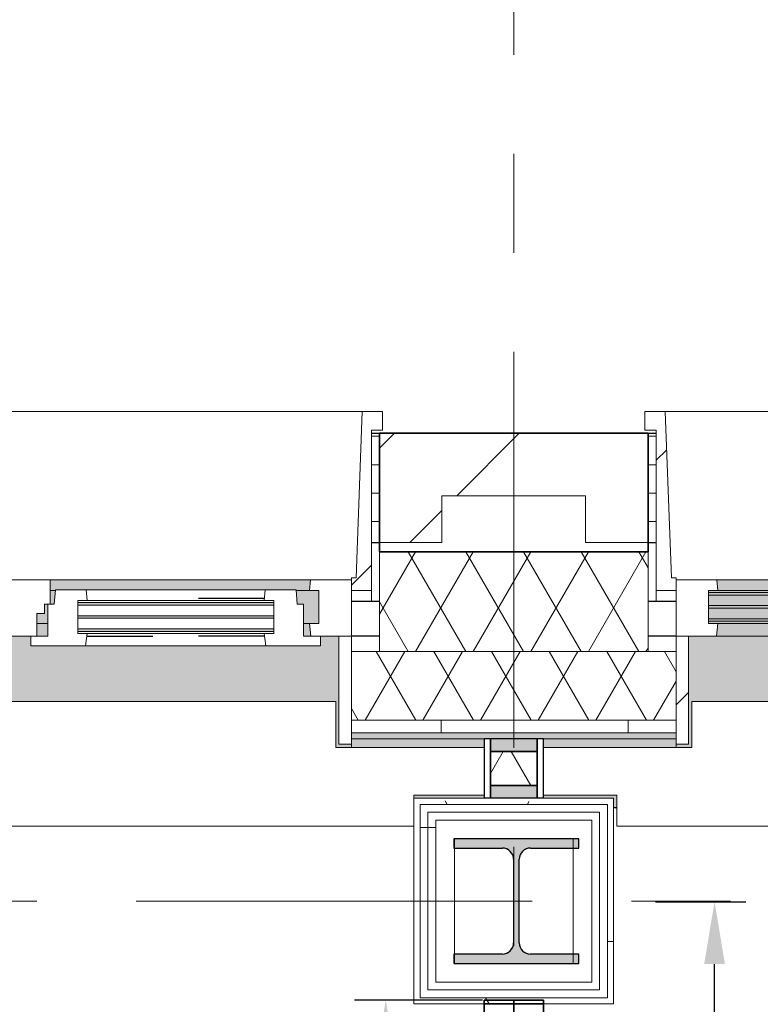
# Model space of a CAD drawing. Extents: x 2744 to 57639, y 3641 to 38820.
# Tile 30 of 179: x 9225 to 10412, y 35663 to 37241. Entities that reach past the tile are written whole.
import ezdxf
from ezdxf.enums import TextEntityAlignment as Align

# ---------------------------------------------------------------- set-up
doc = ezdxf.new("R2010")
doc.units = 0
doc.header["$LTSCALE"] = 50
doc.header["$PDSIZE"] = -5
doc.linetypes.add('gestippeld', pattern=[6.35, 3.175, -3.175])
doc.linetypes.add('stramien', pattern=[22.225, 12.7, -3.175, 3.175, -3.175])
doc.layers.get('0').update_dxf_attribs({"linetype": 'CONTINUOUS'})
doc.layers.get('DEFPOINTS').update_dxf_attribs({"linetype": 'CONTINUOUS'})
for name, color, linetype, lineweight in [('A-GLAZ', 8, 'CONTINUOUS', 25), ('A-GLAZ-CWMG', 8, 'CONTINUOUS', 18), ('A-GLAZ-GLAS', 8, 'CONTINUOUS', 25), ('A-WALL', 8, 'CONTINUOUS', 25), ('A-WALL-MBNI', 8, 'CONTINUOUS', 25), ('A-WALL-PATT', 8, 'CONTINUOUS', 50), ('I-WALL', 8, 'CONTINUOUS', 25), ('S-COLS', 8, 'CONTINUOUS', 18), ('S-GRID', 8, 'CONTINUOUS', 18)]:
    doc.layers.add(name, color=color, linetype=linetype, lineweight=lineweight)
for name, color, linetype in [('AS-I38-M_F----5_Muuraansluitingen', 7, 'CONTINUOUS'), ('AS-L38--', 7, 'CONTINUOUS'), ('AS-L38--_F----5', 7, 'CONTINUOUS'), ('AS-L38--_F---4-', 7, 'CONTINUOUS'), ('AS-L38--_F-23--', 3, 'CONTINUOUS'), ('AS-L38--_F1-----', 2, 'CONTINUOUS'), ('AS-L38--_F123--', 7, 'CONTINUOUS'), ('AS-M38--_F123--_Wandlengte', 1, 'CONTINUOUS')]:
    doc.layers.add(name, color=color, linetype=linetype)
doc.styles.get("Standard").update_dxf_attribs({"font": 'isocp.shx'})
doc.dimstyles.new('CWall_F2_Wandlengte', dxfattribs={"dimscale": 50, "dimtxt": 2.5, "dimasz": 2, "dimexe": 1, "dimexo": 1, "dimgap": 0.5, "dimtad": 1, "dimdec": 0, "dimdsep": 46, "dimtxsty": 'Standard', "dimcen": 2.5, "dimclrt": 2, "dimadec": 0, "dimazin": 0, "dimtfac": 1, "dimtdec": 0, "dimtix": 1, "dimtmove": 2, "dimatfit": 0, "dimfxl": 0, "dimtolj": 1, "dimtzin": 0, "dimarcsym": 0})
pattern_1 = [(0, (4516.597, 45345.66), (0, 45.688), []), (90, (4516.6, 45345.66), (-105, 45.688), [45.688, -45.688])]
pattern_2 = [(0, (0, 0), (406.4, 101.6), [33.528, -271.272, 33.528, -271.272, -1625.6]), (0, (0, 0), (406.4, 101.6), [-609.6, 33.528, -576.072, 33.528, -271.272, -711.2]), (0, (0, 0), (406.4, 101.6), [-1524, 33.528, -169.672, 33.528, -474.472]), (120, (152.4, 50.8), (-291.18818, 301.15272), [33.528, -271.272, 33.528, -271.272, -1625.6]), (120, (152.4, 50.8), (-291.18818, 301.15272), [-609.6, 33.528, -576.072, 33.528, -271.272, -711.2]), (120, (152.4, 50.8), (-291.18818, 301.15272), [-1524, 33.528, -169.672, 33.528, -474.472]), (240, (203.2, 254), (-115.21182, -402.75272), [33.528, -271.272, 33.528, -271.272, -1625.6]), (240, (203.2, 254), (-115.21182, -402.75272), [-609.6, 33.528, -576.072, 33.528, -271.272, -711.2]), (240, (203.2, 254), (-115.21182, -402.75272), [-1524, 33.528, -169.672, 33.528, -474.472])]
pattern_3 = [(0, (9856.6, 35595.7), (0, 500), []), (0, (9856.6, 35545.7), (0, 500), []), (0, (9856.6, 35495.7), (0, 500), []), (0, (9856.6, 35445.7), (0, 500), [])]
pattern_4 = [(45, (-10933.27, -36403.2), (-212.132, 212.132), [])]

# ---------------------------------------------------------------- blocks, each defined once
blk = doc.blocks.new('10844_ABT model nieuw_export 08-11-2012_rvt-1-Plotview 4e Verdieping - schaal 1 op 100')
at = {"layer": 'S-COLS', "lineweight": 5}
blk.add_hatch(color=256, dxfattribs=at).paths.add_polyline_path([(10120.8, 35728.2), (10120.8, 35743.2), (10043.3, 35743.2), (10030.5, 35748.5), (10025.3, 35761.2), (10025.3, 35895.2), (10030.5, 35907.9), (10043.3, 35913.2), (10120.8, 35913.2), (10120.8, 35928.2), (9920.8, 35928.2), (9920.8, 35913.2), (9998.3, 35913.2), (10011, 35907.9), (10016.3, 35895.2), (10016.3, 35761.2), (10011, 35748.5), (9998.3, 35743.2), (9920.8, 35743.2), (9920.8, 35728.2)], flags=0)
at = {"layer": 'S-COLS', "color": 0, "lineweight": 25}
for p, q in [((10120.8, 35928.2), (9920.8, 35928.2)), ((9920.8, 35928.2), (9920.8, 35913.2)), ((10120.8, 35913.2), (10120.8, 35928.2)), ((9920.8, 35913.2), (9998.3, 35913.2)), ((10043.3, 35913.2), (10120.8, 35913.2)), ((10016.3, 35895.2), (10016.3, 35761.2)), ((10025.3, 35761.2), (10025.3, 35895.2)), ((9998.3, 35743.2), (9920.8, 35743.2)), ((9920.8, 35743.2), (9920.8, 35728.2)), ((10120.8, 35743.2), (10043.3, 35743.2)), ((10120.8, 35728.2), (10120.8, 35743.2)), ((9920.8, 35728.2), (10120.8, 35728.2))]:
    blk.add_line(p, q, dxfattribs=at)
for centre, start, end in [((9998.3, 35895.2), 0, 90), ((10043.3, 35895.2), 90, 180), ((9998.3, 35761.2), 270, 0), ((10043.3, 35761.2), 180, 270)]:
    blk.add_arc(centre, 18, start, end, dxfattribs=at)
blk = doc.blocks.new('22_KA_systeempanel_dicht - staal-10156649-Plotview 4e Verdieping - schaal 1 op 100')
at = {"layer": 'A-GLAZ', "lineweight": 18}
h = blk.add_hatch(color=256, dxfattribs=at)
h.paths.add_polyline_path([(-47.3, 37.5), (-47.3, -37.5), (-27.3, -37.5), (-27.3, 37.5)], flags=0)
h.paths.add_polyline_path([(27.3, 37.5), (27.3, -37.5), (47.3, -37.5), (47.3, 37.5)], flags=0)
h = blk.add_hatch(dxfattribs=at)
h.set_pattern_fill('FP_271', color=256, style=0, pattern_type=2)
h.set_pattern_definition([(330, (-36040.87, 10016.6), (60, 103.92305), []), (30, (-36040.87, 10016.6), (-60, 103.92305), [])])
h.paths.add_polyline_path([(-27.3, -37.5), (27.3, -37.5), (27.3, 37.5), (-27.3, 37.5)], flags=0)
at = {"layer": 'A-GLAZ'}
for p, q in [((47.3, 47.5), (-47.3, 47.5)), ((-47.3, 47.5), (-47.3, 37.5)), ((47.3, 37.5), (47.3, 47.5)), ((-47.3, 37.5), (47.3, 37.5)), ((-27.3, 37.5), (-47.3, 37.5)), ((-47.3, 37.5), (-47.3, -37.5)), ((27.3, 37.5), (-27.3, 37.5)), ((-27.3, 37.5), (-27.3, -37.5)), ((-27.3, -37.5), (-27.3, 37.5)), ((27.3, -37.5), (27.3, 37.5)), ((47.3, 37.5), (27.3, 37.5)), ((27.3, 37.5), (27.3, -37.5)), ((47.3, -37.5), (47.3, 37.5)), ((47.3, -37.5), (-47.3, -37.5)), ((-47.3, -37.5), (-47.3, -47.5)), ((-47.3, -37.5), (-27.3, -37.5)), ((-27.3, -37.5), (27.3, -37.5)), ((27.3, -37.5), (47.3, -37.5)), ((47.3, -47.5), (47.3, -37.5)), ((-47.3, -47.5), (47.3, -47.5))]:
    blk.add_line(p, q, dxfattribs=at)
blk = doc.blocks.new('31_KA_Houten kozijn metselwerkgevel met draaiend deel verdieping - 31_KA_Houten kozijn metselwerkgevel met draaiend deel verdieping-V111-Plotview 4e Verdieping - schaal 1 op 100')
at = {"layer": 'A-GLAZ', "lineweight": 18}
h = blk.add_hatch(dxfattribs=at)
h.set_pattern_fill('FP_361', color=256, style=0, pattern_type=2)
h.set_pattern_definition(pattern_4)
h.paths.add_polyline_path([(-688.5, -76.9), (-656.5, -76.9), (-656.5, -56.9), (-664.2, -56.9), (-673.9, 210.1), (-706.5, 210.1), (-706.5, 180.1), (-688.5, 180.1), (-688.5, -53)], flags=0)
at = {"layer": 'A-GLAZ'}
h = blk.add_hatch(color=256, dxfattribs=at)
h.paths.add_polyline_path([(-589.5, -77), (92, -77), (93.6, -60), (-591.1, -60)], flags=0)
h.paths.add_polyline_path([(182.1, -77), (182.2, -76), (589.5, -77), (591.1, -60), (174, -60), (174, -77), (180.5, -77)], flags=0)
h = blk.add_hatch(color=256, dxfattribs=at)
h.paths.add_polyline_path([(170, -129.8), (170, -99), (165, -99), (165, -114), (152.5, -114), (152.5, -129.8), (165, -129.8)], flags=0)
h.paths.add_polyline_path([(-604.5, -129.8), (107, -129.8), (107, -126.3), (-604.5, -126.3)], flags=0)
h.paths.add_polyline_path([(591.8, -129.8), (604.5, -129.8), (604.5, -77), (567.9, -77), (569.5, -99), (580, -99), (580, -129.8), (591.1, -129.8)], flags=0)
h.paths.add_polyline_path([(-591.1, -122.3), (107, -122.3), (107, -105.3), (-604.5, -105.3), (-604.5, -122.3), (-591.8, -122.3)], flags=0)
h.paths.add_polyline_path([(-586.3, -101.3), (107, -101.3), (107, -84.3), (-604.5, -84.3), (-604.5, -101.3), (-591.1, -101.3)], flags=0)
h.paths.add_polyline_path([(174, -99), (180.5, -99), (182.1, -77), (174, -77), (174, -84.3)], flags=0)
h.paths.add_polyline_path([(-584, -80.3), (107, -80.3), (107, -77), (-604.5, -77), (-604.5, -80.3), (-589.5, -80.3)], flags=0)
h = blk.add_hatch(color=256, dxfattribs=at)
h.paths.add_polyline_path([(-414, -150), (94.3, -150), (92, -129.8), (-589.5, -129.8), (-591.8, -150), (-589.5, -150)], flags=0)
h.paths.add_polyline_path([(152.5, -150), (170, -150), (170, -129.8), (152.5, -129.8), (152.5, -145.8)], flags=0)
h.paths.add_polyline_path([(591.8, -150), (589.5, -129.8), (580, -129.8), (580, -150), (589.5, -150)], flags=0)
blk.add_hatch(color=256, dxfattribs=at).paths.add_polyline_path([(636.5, -328.5), (656.5, -328.5), (656.5, -323.5), (636.5, -323.5), (636.5, -150), (607, -150), (607, -166), (143, -166), (143, -150), (-636.5, -150), (-636.5, -323.5), (-656.5, -323.5), (-656.5, -328.5), (-631.5, -328.5), (-631.5, -255), (631.5, -255), (631.5, -328.5)], flags=0)
at = {"layer": 'A-GLAZ', "lineweight": 18}
h = blk.add_hatch(dxfattribs=at)
h.set_pattern_fill('FP_361', color=256, style=0, pattern_type=2)
h.set_pattern_definition(pattern_4)
h.paths.add_polyline_path([(-656.5, -323.5), (-636.5, -323.5), (-636.5, -150), (-656.5, -150)], flags=0)
h.paths.add_polyline_path([(636.5, -323.5), (656.5, -323.5), (656.5, -150), (636.5, -150), (636.5, -272.9)], flags=0)
for p, q in [((-706.5, 210.1), (-673.9, 210.1)), ((-706.5, 180.1), (-706.5, 210.1)), ((-673.9, 210.1), (-664.2, -56.9)), ((-673.9, 210.1), (673.9, 210.1)), ((-688.5, 180.1), (-706.5, 180.1)), ((-688.5, -76.9), (-688.5, 180.1)), ((-664.2, -56.9), (-656.5, -56.9)), ((-656.5, -56.9), (-656.5, -76.9)), ((-656.5, -150), (-656.5, -60)), ((-656.5, -60), (-591.1, -60)), ((-591.1, -60), (93.6, -60)), ((-591.1, -60), (-589.5, -77)), ((-656.5, -76.9), (-688.5, -76.9)), ((-688.5, -76.9), (-688.5, -94.9)), ((-604.5, -77), (-604.5, -80.3)), ((-589.5, -77), (-604.5, -77)), ((92, -77), (-589.5, -77)), ((-604.5, -84.3), (-604.5, -101.3)), ((-604.5, -105.3), (-604.5, -122.3)), ((-604.5, -126.3), (-604.5, -129.8)), ((-604.5, -129.8), (-589.5, -129.8)), ((-589.5, -129.8), (-591.8, -150)), ((-589.5, -129.8), (92, -129.8)), ((-656.5, -150), (-636.5, -150)), ((-656.5, -323.5), (-656.5, -150)), ((-591.8, -150), (-656.5, -150)), ((-636.5, -150), (-636.5, -323.5)), ((94.3, -150), (-591.8, -150)), ((-636.5, -323.5), (-656.5, -323.5)), ((-656.5, -328.5), (-656.5, -323.5))]:
    blk.add_line(p, q, dxfattribs=at)
blk = doc.blocks.new('31_KA_Houten kozijn metselwerkgevel triple glas - Type-9950180-Plotview 4e Verdieping - schaal 1 op 100')
at = {"layer": 'A-GLAZ'}
for points in [[(690.5, 42), (711.5, 42), (711.5, 46), (0, 46), (0, 42), (374.5, 42)], [(690.5, 21), (711.5, 21), (711.5, 25), (0, 25), (0, 21), (374.5, 21)], [(0, 0), (711.5, 0), (711.5, 4), (0, 4)]]:
    blk.add_hatch(color=256, dxfattribs=at).paths.add_polyline_path(points, flags=0)
at = {"layer": 'A-GLAZ', "lineweight": 18}
for p, q in [((0, 46), (711.5, 46)), ((0, 42), (0, 46)), ((711.5, 42), (0, 42)), ((711.5, 46), (711.5, 42)), ((0, 25), (711.5, 25)), ((0, 21), (0, 25)), ((711.5, 21), (0, 21)), ((711.5, 25), (711.5, 21)), ((0, 4), (711.5, 4)), ((0, 0), (0, 4)), ((711.5, 0), (0, 0)), ((711.5, 4), (711.5, 0))]:
    blk.add_line(p, q, dxfattribs=at)
blk = doc.blocks.new('31_KA_Houten kozijn metselwerkgevel met draaiend deel verdieping - 31_KA_Houten kozijn metselwerkgevel met draaiend deel verdieping-V112-Plotview 4e Verdieping - schaal 1 op 100')
at = {"layer": 'A-GLAZ', "lineweight": 18}
h = blk.add_hatch(dxfattribs=at)
h.set_pattern_fill('FP_362', color=256, style=0, pattern_type=2)
h.set_pattern_definition([(45, (-9099.93, -36403.2), (-212.132, 212.132), [])])
h.paths.add_polyline_path([(656.5, -76.9), (688.5, -76.9), (688.5, 180.1), (706.5, 180.1), (706.5, 210.1), (673.9, 210.1), (664.2, -56.9), (656.5, -56.9)], flags=0)
at = {"layer": 'A-GLAZ'}
h = blk.add_hatch(color=256, dxfattribs=at)
h.paths.add_polyline_path([(-476.5, -77), (92, -77), (93.6, -60), (-591.1, -60), (-589.5, -77)], flags=0)
h.paths.add_polyline_path([(174, -77), (589.5, -77), (591.1, -60), (174, -60)], flags=0)
h = blk.add_hatch(color=256, dxfattribs=at)
h.paths.add_polyline_path([(107, -129.8), (107, -126.3), (-604.5, -126.3), (-604.5, -129.8), (94.3, -129.8)], flags=0)
h.paths.add_polyline_path([(152.5, -129.8), (170, -129.8), (170, -99), (165, -99), (165, -114), (152.5, -114)], flags=0)
h.paths.add_polyline_path([(591.1, -129.8), (604.5, -129.8), (604.5, -77), (567.9, -77), (569.5, -99), (580, -99), (580, -129.8), (589.5, -129.8)], flags=0)
h.paths.add_polyline_path([(-476.5, -122.3), (107, -122.3), (107, -105.3), (-604.5, -105.3), (-604.5, -122.3), (-588.7, -122.3)], flags=0)
h.paths.add_polyline_path([(-160.5, -101.3), (107, -101.3), (107, -84.3), (-604.5, -84.3), (-604.5, -101.3), (-476.5, -101.3)], flags=0)
h.paths.add_polyline_path([(180.5, -99), (182.1, -77), (174, -77), (174, -99)], flags=0)
h.paths.add_polyline_path([(-591.8, -80.3), (107, -80.3), (107, -77), (-604.5, -77), (-604.5, -80.3), (-594.4, -80.3)], flags=0)
h = blk.add_hatch(color=256, dxfattribs=at)
h.paths.add_polyline_path([(152.5, -150), (170, -150), (170, -129.8), (152.5, -129.8), (152.5, -145.4)], flags=0)
h.paths.add_polyline_path([(94.3, -150), (92, -129.8), (-589.5, -129.8), (-591.8, -150), (92, -150)], flags=0)
h.paths.add_polyline_path([(591.8, -150), (589.5, -129.8), (580, -129.8), (580, -150), (589.5, -150)], flags=0)
blk.add_hatch(color=256, dxfattribs=at).paths.add_polyline_path([(-631.5, -328.5), (-631.5, -255), (631.5, -255), (631.5, -328.5), (656.5, -328.5), (656.5, -323.5), (636.5, -323.5), (636.5, -150), (607, -150), (607, -166), (143, -166), (143, -150), (-636.5, -150), (-636.5, -323.5), (-656.5, -323.5), (-656.5, -328.5), (-636.5, -328.5)], flags=0)
at = {"layer": 'A-GLAZ', "lineweight": 18}
for p, q in [((-673.9, 210.1), (673.9, 210.1)), ((673.9, 210.1), (664.2, -56.9)), ((706.5, 210.1), (673.9, 210.1)), ((706.5, 180.1), (706.5, 210.1)), ((688.5, -76.9), (688.5, 180.1)), ((688.5, 180.1), (706.5, 180.1)), ((93.6, -60), (174, -60)), ((174, -60), (174, -99)), ((174, -60), (591.1, -60)), ((589.5, -77), (591.1, -60)), ((591.1, -60), (656.5, -60)), ((664.2, -56.9), (656.5, -56.9)), ((656.5, -56.9), (656.5, -76.9)), ((656.5, -60), (656.5, -150)), ((182.1, -77), (174, -77)), ((589.5, -77), (567.9, -77)), ((604.5, -77), (589.5, -77)), ((604.5, -129.8), (604.5, -77)), ((656.5, -76.9), (688.5, -76.9)), ((688.5, -94.9), (688.5, -76.9)), ((165, -99), (165, -114)), ((170, -99), (165, -99)), ((152.5, -114), (152.5, -150)), ((165, -114), (152.5, -114)), ((152.5, -129.8), (170, -129.8)), ((580, -129.8), (589.5, -129.8)), ((589.5, -129.8), (604.5, -129.8)), ((591.8, -150), (589.5, -129.8)), ((143, -150), (94.3, -150)), ((656.5, -150), (607, -150)), ((636.5, -150), (656.5, -150)), ((636.5, -323.5), (636.5, -150)), ((656.5, -150), (656.5, -323.5)), ((656.5, -323.5), (636.5, -323.5)), ((656.5, -323.5), (656.5, -328.5))]:
    blk.add_line(p, q, dxfattribs=at)
blk = doc.blocks.new('31_KA_Houten kozijn draaiend deel metselwerkgevel - Type-V123-Plotview 4e Verdieping - schaal 1 op 100')
at = {"layer": 'A-GLAZ', "lineweight": 18}
for p, q in [((10.5, 51), (12.2, 74)), ((12.2, 74), (61.4, 74)), ((61.4, 74), (63, 57)), ((61.4, 74), (348.6, 74)), ((347, 57), (348.6, 74)), ((348.6, 74), (397.8, 74)), ((397.8, 74), (399.5, 51)), ((0, 51), (10.5, 51)), ((0, 0), (0, 51)), ((48, 57), (48, 53.5)), ((63, 57), (48, 57)), ((48, 49.5), (48, 32.5)), ((347, 57), (63, 57)), ((362, 57), (347, 57)), ((362, 53.5), (362, 57)), ((362, 32.5), (362, 49.5)), ((399.5, 51), (410, 51)), ((410, 51), (410, 0)), ((48, 28.5), (48, 11.5)), ((362, 11.5), (362, 28.5)), ((-27, 0), (0, 0)), ((-27, -16), (-27, 0)), ((48, 7.5), (48, 4.2)), ((48, 4.2), (63, 4.2)), ((63, 4.2), (60.7, -16)), ((63, 4.2), (347, 4.2)), ((347, 4.2), (362, 4.2)), ((349.3, -16), (347, 4.2)), ((362, 4.2), (362, 7.5)), ((410, 0), (437, 0)), ((437, 0), (437, -16)), ((60.7, -16), (-27, -16)), ((349.3, -16), (60.7, -16)), ((437, -16), (349.3, -16))]:
    blk.add_line(p, q, dxfattribs=at)
at = {"layer": 'A-GLAZ', "linetype": 'gestippeld'}
blk.add_line((347.3, 60), (241.8, 60), dxfattribs=at)
at = {"layer": 'A-GLAZ-GLAS'}
for p, q in [((62.5, 0), (168.2, 0)), ((347.5, 0), (241.8, 0))]:
    blk.add_line(p, q, dxfattribs=at)
blk = doc.blocks.new('31_KA_Houten kozijn metselwerkgevel triple glas - Type-9950181-Plotview 4e Verdieping - schaal 1 op 100')
at = {"layer": 'A-GLAZ'}
for points in [[(0, 42), (314, 42), (314, 46), (0, 46)], [(314, 21), (314, 25), (0, 25), (0, 21), (128.4, 21)], [(314, 0), (314, 4), (0, 4), (0, 0), (128.4, 0)]]:
    blk.add_hatch(color=256, dxfattribs=at).paths.add_polyline_path(points, flags=0)
at = {"layer": 'A-GLAZ', "lineweight": 18}
for p, q in [((0, 46), (314, 46)), ((0, 42), (0, 46)), ((314, 42), (0, 42)), ((314, 46), (314, 42)), ((0, 25), (314, 25)), ((0, 21), (0, 25)), ((314, 21), (0, 21)), ((314, 25), (314, 21)), ((0, 4), (314, 4)), ((0, 0), (0, 4)), ((314, 0), (0, 0)), ((314, 4), (314, 0))]:
    blk.add_line(p, q, dxfattribs=at)
blk = doc.blocks.new('28_KA_prefab betonnen borstwering vierde verdieping zuid - 28_KA_prefab betonnen borstwering vierde verdieping zuid-10146233-Plotview 4e Verdieping - schaal 1 op 100')
at = {"layer": 'A-WALL-PATT', "lineweight": 25}
h = blk.add_hatch(color=256, dxfattribs=at)
h.paths.add_polyline_path([(4356.6, 19178.2), (4356.6, 19493.2), (4366.6, 19493.2), (4366.6, 19498.2), (4351.6, 19498.2), (4351.6, 19328.2), (4270.1, 19328.2), (4270.1, 19588.4), (4256.6, 19588.4), (4256.6, 19178.2)], flags=0)
h.paths.add_polyline_path([(4256.6, 20901.4), (4270.1, 20901.4), (4270.1, 21421.7), (4256.6, 21421.7), (4256.6, 20961.8)], flags=0)
h.paths.add_polyline_path([(4351.6, 20991.5), (4366.6, 20991.5), (4366.6, 20996.5), (4356.6, 20996.5), (4356.6, 21326.5), (4366.6, 21326.5), (4366.6, 21331.5), (4351.6, 21331.5), (4351.6, 20996.5)], flags=0)
h.paths.add_polyline_path([(4256.6, 22734.7), (4270.1, 22734.7), (4270.1, 23255), (4256.6, 23255), (4256.6, 22824.9)], flags=0)
h.paths.add_polyline_path([(4361.6, 22824.9), (4366.6, 22824.9), (4366.6, 22829.9), (4356.6, 22829.9), (4356.6, 23159.9), (4366.6, 23160.2), (4366.6, 23164.9), (4351.6, 23164.9), (4351.6, 22824.9), (4356.6, 22824.9)], flags=0)
h.paths.add_polyline_path([(4256.6, 24568), (4270.1, 24568), (4270.1, 25088.4), (4256.6, 25088.4), (4256.6, 24658.2)], flags=0)
h.paths.add_polyline_path([(4361.6, 24658.2), (4366.6, 24658.2), (4366.6, 24663.2), (4356.6, 24663.2), (4356.6, 24993.2), (4366.6, 24993.2), (4366.6, 24998.2), (4351.6, 24998.2), (4351.6, 24658.2), (4356.6, 24658.2)], flags=0)
h.paths.add_polyline_path([(4256.6, 26401.4), (4270.1, 26401.4), (4270.1, 26921.7), (4256.6, 26921.7), (4256.6, 26457.7)], flags=0)
h.paths.add_polyline_path([(4351.6, 26491.5), (4366.6, 26491.5), (4366.6, 26496.5), (4356.6, 26496.5), (4356.6, 26826.5), (4366.6, 26826.5), (4366.6, 26831.5), (4351.6, 26831.5), (4351.6, 26496.5)], flags=0)
h.paths.add_polyline_path([(4265.1, 28234.7), (4270.1, 28234.7), (4270.1, 28755), (4256.6, 28755), (4256.6, 28234.7)], flags=0)
h.paths.add_polyline_path([(4366.6, 28324.9), (4366.6, 28329.9), (4356.6, 28329.9), (4356.6, 28659.9), (4366.6, 28659.9), (4366.6, 28664.9), (4351.6, 28664.9), (4351.6, 28324.9), (4361.6, 28324.9)], flags=0)
h.paths.add_polyline_path([(4265.1, 30068), (4270.1, 30068), (4270.1, 30588.4), (4256.6, 30588.4), (4256.6, 30068)], flags=0)
h.paths.add_polyline_path([(4366.6, 30158.2), (4366.6, 30163.2), (4356.6, 30163.2), (4356.6, 30493.2), (4366.6, 30493.2), (4366.6, 30498.2), (4351.6, 30498.2), (4351.6, 30158.2), (4361.6, 30158.2)], flags=0)
h.paths.add_polyline_path([(4270.1, 31901.4), (4270.1, 32421.7), (4256.6, 32421.7), (4256.6, 31901.4), (4265.1, 31901.4)], flags=0)
h.paths.add_polyline_path([(4351.6, 31991.5), (4366.6, 31991.5), (4366.6, 31996.5), (4356.6, 31996.5), (4356.6, 32326.5), (4366.6, 32326.5), (4366.6, 32331.5), (4351.6, 32331.5), (4351.6, 31996.5)], flags=0)
h.paths.add_polyline_path([(4256.6, 33734.7), (4270.1, 33734.7), (4270.1, 34255), (4256.6, 34255), (4256.6, 33824.9)], flags=0)
h.paths.add_polyline_path([(4366.6, 33824.9), (4366.6, 33829.9), (4356.6, 33829.9), (4356.6, 34159.9), (4366.6, 34159.9), (4366.6, 34166.9), (4351.6, 34166.9), (4351.6, 33824.9), (4361.6, 33824.9)], flags=0)
h.paths.add_polyline_path([(4270.1, 35568), (4270.1, 35828.2), (4351.6, 35828.2), (4351.6, 35658.2), (4366.6, 35658.2), (4366.6, 35663.2), (4356.6, 35663.2), (4356.6, 35993.2), (4676.6, 35993.2), (4676.6, 35978.2), (4681.6, 35978.2), (4681.6, 35998.2), (4516.6, 35998.2), (4516.6, 36074.7), (4776.8, 36074.7), (4776.8, 36088.2), (4256.6, 36088.2), (4256.6, 35568), (4265.1, 35568)], flags=0)
h.paths.add_polyline_path([(19068.1, 35978.2), (19076.6, 35978.2), (19075.8, 36088.2), (18923.1, 36088.2), (18923.1, 36074.7), (19068.1, 36074.7)], flags=0)
h.paths.add_polyline_path([(17509.9, 35978.2), (17514.9, 35978.2), (17514.9, 35998.2), (17184.9, 35998.2), (17184.9, 35978.2), (17189.9, 35978.2), (17189.9, 35993.2), (17509.9, 35993.2), (17509.9, 35983.2)], flags=0)
h.paths.add_polyline_path([(15351.6, 35978.2), (15356.6, 35978.2), (15356.6, 35993.2), (15676.6, 35993.2), (15676.6, 35978.2), (15681.6, 35978.2), (15681.6, 35998.2), (15351.6, 35998.2), (15351.6, 35983.2)], flags=0)
h.paths.add_polyline_path([(13848.3, 35978.2), (13848.3, 35998.2), (13730.8, 35998.2), (13730.8, 35993.5), (13635.8, 35993.5), (13635.8, 35998.2), (13518.3, 35998.2), (13518.3, 35978.2), (13523.3, 35978.2), (13523.3, 35993.2), (13843.3, 35993.2), (13843.3, 35978.2)], flags=0)
h.paths.add_polyline_path([(12014.9, 35978.2), (12014.9, 35998.2), (11897.4, 35998.2), (11897.4, 35993.5), (11802.4, 35993.5), (11802.4, 35998.2), (11684.9, 35998.2), (11684.9, 35978.2), (11689.9, 35978.2), (11689.9, 35993.2), (12009.9, 35993.2), (12009.9, 35978.2)], flags=0)
h.paths.add_polyline_path([(10176.6, 35978.2), (10181.6, 35978.2), (10181.6, 35998.2), (10064.1, 35998.2), (10064.1, 35993.5), (9969.1, 35993.5), (9969.1, 35998.2), (9856.6, 35998.2), (9856.6, 35993.2), (10176.6, 35993.2), (10176.6, 35983.2)], flags=0)
h.paths.add_polyline_path([(8343.3, 35978.2), (8348.3, 35978.2), (8348.3, 35998.2), (8018.3, 35998.2), (8018.3, 35978.2), (8023.3, 35978.2), (8023.3, 35993.2), (8343.3, 35993.2), (8343.3, 35983.2)], flags=0)
h.paths.add_polyline_path([(6514.9, 35978.2), (6514.9, 35998.2), (6184.9, 35998.2), (6184.9, 35978.2), (6189.9, 35978.2), (6189.9, 35993.2), (6509.9, 35993.2), (6509.9, 35978.2)], flags=0)
h.paths.add_polyline_path([(17514.9, 36074.7), (17610.1, 36074.7), (17610.1, 36088.2), (17089.8, 36088.2), (17089.8, 36074.7), (17470.6, 36074.7)], flags=0)
h.paths.add_polyline_path([(15776.8, 36074.7), (15776.8, 36088.2), (15256.4, 36088.2), (15256.4, 36074.7), (15681.6, 36074.7)], flags=0)
h.paths.add_polyline_path([(9756.4, 36074.7), (9969.1, 36074.7), (9969.1, 36088.2), (9756.4, 36088.2), (9756.4, 36079.7)], flags=0)
h.paths.add_polyline_path([(11897.4, 36074.7), (12110.1, 36074.7), (12110.1, 36088.2), (11897.4, 36088.2)], flags=0)
h.paths.add_polyline_path([(11802.4, 36074.7), (11802.4, 36088.2), (11589.8, 36088.2), (11589.8, 36074.7), (11783.2, 36074.7)], flags=0)
h.paths.add_polyline_path([(13635.8, 36074.7), (13635.8, 36088.2), (13423.1, 36088.2), (13423.1, 36074.7), (13518.3, 36074.7)], flags=0)
h.paths.add_polyline_path([(10181.6, 36074.7), (10276.8, 36074.7), (10276.8, 36088.2), (10064.1, 36088.2), (10064.1, 36074.7)], flags=0)
h.paths.add_polyline_path([(13730.8, 36074.7), (13943.4, 36074.7), (13943.4, 36088.2), (13730.8, 36088.2)], flags=0)
h.paths.add_polyline_path([(8443.4, 36074.7), (8443.4, 36088.2), (7923.1, 36088.2), (7923.1, 36074.7), (8348.3, 36074.7)], flags=0)
h.paths.add_polyline_path([(6610.1, 36074.7), (6610.1, 36088.2), (6089.8, 36088.2), (6089.8, 36074.7), (6514.9, 36074.7)], flags=0)
at = {"layer": 'A-WALL-MBNI'}
blk.add_line((10176.6, 35978.2), (10181.6, 35978.2), dxfattribs=at)
blk = doc.blocks.new('vensterbank tweede verdieping3 - vensterbank tweede verdieping-12052795-Plotview 4e Verdieping - schaal 1 op 100')
at = {"layer": 'A-GLAZ', "lineweight": 18}
for p, q in [((9731.4, 36148.2), (8468.4, 36148.2)), ((9731.4, 36074.7), (9731.4, 36148.2)), ((11564.8, 36148.2), (10301.8, 36148.2)), ((10301.8, 36148.2), (10301.8, 36074.7)), ((9969.1, 36074.7), (9731.4, 36074.7)), ((10301.8, 36074.7), (10064.1, 36074.7)), ((9856.6, 35993.2), (9856.6, 35998.2)), ((9856.6, 35998.2), (9969.1, 35998.2)), ((10064.1, 35998.2), (10181.6, 35998.2)), ((10181.6, 35998.2), (10181.6, 35948.2)), ((8348.3, 35948.2), (9856.6, 35948.2)), ((10181.6, 35948.2), (11684.9, 35948.2))]:
    blk.add_line(p, q, dxfattribs=at)
blk = doc.blocks.new('Onderlegger 4e verdieping')
at = {"layer": 'A-WALL-PATT', "lineweight": 18}
h = blk.add_hatch(dxfattribs=at)
h.set_pattern_fill('FP_1', color=256, angle=45, style=0, pattern_type=2)
h.set_pattern_definition([(45, (400, -4e-13), (-565.685, 565.685), []), (45, (600, -6e-13), (-565.685, 565.685), [])])
h.paths.add_polyline_path([(4631.8, 36403.2), (4731.8, 36403.2), (4731.8, 36578.2), (4516.6, 36578.2), (4516.6, 36478.2), (4631.8, 36478.2)], flags=0)
h.paths.add_polyline_path([(6134.8, 36403.2), (6234.8, 36403.2), (6234.8, 36478.2), (6465.1, 36478.2), (6465.1, 36403.2), (6565.1, 36403.2), (6565.1, 36578.2), (6134.8, 36578.2)], flags=0)
h.paths.add_polyline_path([(8068.1, 36403.2), (8068.1, 36478.2), (8298.4, 36478.2), (8298.4, 36403.2), (8398.4, 36403.2), (8398.4, 36578.2), (7968.1, 36578.2), (7968.1, 36403.2)], flags=0)
h.paths.add_polyline_path([(10203.3, 36403.2), (10231.8, 36403.2), (10231.8, 36578.2), (9801.4, 36578.2), (9801.4, 36403.2), (9901.4, 36403.2), (9901.4, 36478.2), (10131.8, 36478.2), (10131.8, 36403.2)], flags=0)
h.paths.add_polyline_path([(13568.1, 36403.2), (13568.1, 36478.2), (13798.4, 36478.2), (13798.4, 36403.2), (13898.4, 36403.2), (13898.4, 36578.2), (13468.1, 36578.2), (13468.1, 36403.2)], flags=0)
h.paths.add_polyline_path([(11965.1, 36403.2), (12065.1, 36403.2), (12065.1, 36578.2), (11634.8, 36578.2), (11634.8, 36403.2), (11734.8, 36403.2), (11734.8, 36478.2), (11965.1, 36478.2)], flags=0)
h.paths.add_polyline_path([(17234.8, 36403.2), (17234.8, 36478.2), (17465.1, 36478.2), (17465.1, 36403.2), (17565.1, 36403.2), (17565.1, 36578.2), (17134.8, 36578.2), (17134.8, 36403.2), (17154.7, 36403.2)], flags=0)
h.paths.add_polyline_path([(15401.4, 36403.2), (15401.4, 36478.2), (15631.8, 36478.2), (15631.8, 36403.2), (15731.8, 36403.2), (15731.8, 36578.2), (15301.4, 36578.2), (15301.4, 36403.2)], flags=0)
h.paths.add_polyline_path([(19068.1, 36403.2), (19068.1, 36478.2), (19642.3, 36478.2), (19642.3, 36578.2), (18968.1, 36578.2), (18968.1, 36403.2), (19050.5, 36403.2)], flags=0)
h.paths.add_polyline_path([(20314.4, 36478.2), (21286.6, 36478.2), (21286.6, 36578.2), (19742.3, 36578.2), (19742.3, 36478.2)], flags=0)
h = blk.add_hatch(dxfattribs=at)
h.set_pattern_fill('FP_3', color=256, style=0, pattern_type=2)
h.set_pattern_definition(pattern_1)
h.paths.add_polyline_path([(8411.4, 36403.2), (8411.4, 36578.2), (8398.4, 36578.2), (8398.4, 36403.2)], flags=0)
h.paths.add_polyline_path([(9801.4, 36403.2), (9801.4, 36578.2), (9788.4, 36578.2), (9788.4, 36403.2)], flags=0)
h = blk.add_hatch(dxfattribs=at)
h.set_pattern_fill('FP_3', color=256, style=0, pattern_type=2)
h.set_pattern_definition(pattern_1)
h.paths.add_polyline_path([(10244.8, 36403.2), (10244.8, 36578.2), (10231.8, 36578.2), (10231.8, 36403.2)], flags=0)
h.paths.add_polyline_path([(11634.8, 36403.2), (11634.8, 36578.2), (11621.8, 36578.2), (11621.8, 36403.2)], flags=0)
h = blk.add_hatch(dxfattribs=at)
h.set_pattern_fill('FP_2', color=256, angle=60, style=0, pattern_type=2)
h.set_pattern_definition([(240, (12901.59, 36538.2), (46.182, -80.0104), []), (300, (12809.19, 36538.2), (92.382, -0.0104), [])])
h.paths.add_polyline_path([(4516.6, 36228.2), (4731.8, 36228.2), (4731.8, 36388.2), (4516.6, 36388.2), (4516.6, 36350.2)], flags=0)
h.paths.add_polyline_path([(6134.8, 36228.2), (6565.1, 36228.2), (6565.1, 36388.2), (6134.8, 36388.2), (6134.8, 36350.2)], flags=0)
h.paths.add_polyline_path([(7991.5, 36228.2), (8398.4, 36228.2), (8398.4, 36388.2), (7968.1, 36388.2), (7968.1, 36228.2)], flags=0)
h.paths.add_polyline_path([(9801.4, 36228.2), (10231.8, 36228.2), (10231.8, 36388.2), (9801.4, 36388.2), (9801.4, 36350.2)], flags=0)
h.paths.add_polyline_path([(11783.2, 36228.2), (12065.1, 36228.2), (12065.1, 36388.2), (11634.8, 36388.2), (11634.8, 36228.2)], flags=0)
h.paths.add_polyline_path([(13468.1, 36228.2), (13898.4, 36228.2), (13898.4, 36388.2), (13468.1, 36388.2), (13468.1, 36350.2)], flags=0)
h.paths.add_polyline_path([(15301.4, 36228.2), (15731.8, 36228.2), (15731.8, 36388.2), (15301.4, 36388.2), (15301.4, 36350.2)], flags=0)
h.paths.add_polyline_path([(17154.7, 36228.2), (17565.1, 36228.2), (17565.1, 36388.2), (17134.8, 36388.2), (17134.8, 36228.2)], flags=0)
h.paths.add_polyline_path([(19366.5, 36228.2), (19642.3, 36228.2), (19642.3, 36388.2), (18968.1, 36388.2), (18968.1, 36228.2), (19050.5, 36228.2)], flags=0)
h.paths.add_polyline_path([(19742.3, 36228.2), (21286.6, 36228.2), (21286.6, 36388.2), (19742.3, 36388.2), (19742.3, 36334.8)], flags=0)
h = blk.add_hatch(dxfattribs=at)
h.set_pattern_fill('FP_409', color=256, angle=-300, style=0, pattern_type=2)
h.set_pattern_definition([(240, (11666.6, 36188.2), (46.182, -80.0104), []), (300, (11574.2, 36188.2), (92.382, -0.0104), [])])
h.paths.add_polyline_path([(18923.1, 36118.2), (19076.6, 36118.2), (19076.6, 36228.2), (18923.1, 36228.2), (18923.1, 36130.3)], flags=0)
h.paths.add_polyline_path([(17470.6, 36118.2), (17610.1, 36118.2), (17610.1, 36228.2), (17089.8, 36228.2), (17089.8, 36118.2), (17154.7, 36118.2)], flags=0)
h.paths.add_polyline_path([(15574.8, 36118.2), (15776.8, 36118.2), (15776.8, 36228.2), (15256.4, 36228.2), (15256.4, 36118.2), (15258.8, 36118.2)], flags=0)
h.paths.add_polyline_path([(13679, 36118.2), (13943.4, 36118.2), (13943.4, 36228.2), (13423.1, 36228.2), (13423.1, 36118.2)], flags=0)
h.paths.add_polyline_path([(11783.2, 36118.2), (12110.1, 36118.2), (12110.1, 36228.2), (11589.8, 36228.2), (11589.8, 36118.2)], flags=0)
h.paths.add_polyline_path([(10276.8, 36118.2), (10276.8, 36228.2), (9756.4, 36228.2), (9756.4, 36118.2), (10203.3, 36118.2)], flags=0)
h.paths.add_polyline_path([(7923.1, 36118.2), (8443.4, 36118.2), (8443.4, 36228.2), (7923.1, 36228.2), (7923.1, 36130.3)], flags=0)
h.paths.add_polyline_path([(6610.1, 36118.2), (6610.1, 36228.2), (6089.8, 36228.2), (6089.8, 36118.2), (6411.7, 36118.2)], flags=0)
h.paths.add_polyline_path([(4256.6, 36118.2), (4776.8, 36118.2), (4776.8, 36228.2), (4256.6, 36228.2), (4256.6, 36130.3)], flags=0)
h = blk.add_hatch(dxfattribs=at)
h.set_pattern_fill('FP_408', color=256, style=0, pattern_type=2)
h.set_pattern_definition([(90, (0, 0), (-300, 2e-14), [])])
h.paths.add_polyline_path([(18923.1, 36098.2), (19076.6, 36098.2), (19076.6, 36118.2), (18923.1, 36118.2)], flags=0)
h.paths.add_polyline_path([(17610.1, 36098.2), (17610.1, 36118.2), (17089.8, 36118.2), (17089.8, 36098.2), (17470.6, 36098.2)], flags=0)
h.paths.add_polyline_path([(15776.8, 36098.2), (15776.8, 36118.2), (15256.4, 36118.2), (15256.4, 36098.2), (15574.8, 36098.2)], flags=0)
h.paths.add_polyline_path([(13943.4, 36098.2), (13943.4, 36118.2), (13423.1, 36118.2), (13423.1, 36098.2), (13679, 36098.2)], flags=0)
h.paths.add_polyline_path([(12110.1, 36098.2), (12110.1, 36118.2), (11589.8, 36118.2), (11589.8, 36098.2), (12099.1, 36098.2)], flags=0)
h.paths.add_polyline_path([(10276.8, 36098.2), (10276.8, 36118.2), (9756.4, 36118.2), (9756.4, 36098.2), (10203.3, 36098.2)], flags=0)
h.paths.add_polyline_path([(8443.4, 36098.2), (8443.4, 36118.2), (7923.1, 36118.2), (7923.1, 36098.2), (8307.5, 36098.2)], flags=0)
h.paths.add_polyline_path([(6610.1, 36098.2), (6610.1, 36118.2), (6089.8, 36118.2), (6089.8, 36098.2), (6411.7, 36098.2)], flags=0)
h.paths.add_polyline_path([(4515.8, 36098.2), (4776.8, 36098.2), (4776.8, 36118.2), (4256.6, 36118.2), (4256.6, 36098.2)], flags=0)
h = blk.add_hatch(dxfattribs=at)
h.set_pattern_fill('FP_9', color=256, style=0, pattern_type=2)
h.set_pattern_definition(pattern_2)
h.paths.add_polyline_path([(19076.6, 36088.2), (19076.6, 36098.2), (18923.1, 36098.2), (18923.1, 36088.2), (19050.5, 36088.2)], flags=0)
h.paths.add_polyline_path([(17089.8, 36088.2), (17610.1, 36088.2), (17610.1, 36098.2), (17089.8, 36098.2)], flags=0)
h.paths.add_polyline_path([(15776.8, 36088.2), (15776.8, 36098.2), (15256.4, 36098.2), (15256.4, 36088.2), (15574.8, 36088.2)], flags=0)
h.paths.add_polyline_path([(13943.4, 36088.2), (13943.4, 36098.2), (13423.1, 36098.2), (13423.1, 36088.2), (13679, 36088.2)], flags=0)
h.paths.add_polyline_path([(11783.2, 36088.2), (12110.1, 36088.2), (12110.1, 36098.2), (11589.8, 36098.2), (11589.8, 36088.2)], flags=0)
h.paths.add_polyline_path([(10203.3, 36088.2), (10276.8, 36088.2), (10276.8, 36098.2), (9756.4, 36098.2), (9756.4, 36088.2), (9887.3, 36088.2)], flags=0)
h.paths.add_polyline_path([(8443.4, 36088.2), (8443.4, 36098.2), (7923.1, 36098.2), (7923.1, 36088.2), (8307.5, 36088.2)], flags=0)
h.paths.add_polyline_path([(6411.7, 36088.2), (6610.1, 36088.2), (6610.1, 36098.2), (6089.8, 36098.2), (6089.8, 36088.2), (6095.7, 36088.2)], flags=0)
h.paths.add_polyline_path([(4776.8, 36088.2), (4776.8, 36098.2), (4256.6, 36098.2), (4256.6, 36088.2), (4515.8, 36088.2)], flags=0)
h = blk.add_hatch(dxfattribs=at)
h.set_pattern_fill('FP_9', color=256, style=0, pattern_type=2)
h.set_pattern_definition(pattern_2)
h.paths.add_polyline_path([(10166.6, 35983.2), (10176.6, 35983.2), (10176.6, 35993.2), (9856.6, 35993.2), (9856.6, 35983.2), (9887.3, 35983.2)], flags=0)
h = blk.add_hatch(dxfattribs=at)
h.set_pattern_fill('FP_171', color=256, angle=-270, style=0, pattern_type=2)
h.set_pattern_definition([(270, (9816.6, 35993.2), (500, 3e-14), []), (270, (9766.6, 35993.2), (500, 3e-14), []), (270, (9716.6, 35993.2), (500, 3e-14), []), (270, (9666.6, 35993.2), (500, 3e-14), [])])
h.paths.add_polyline_path([(9887.3, 35970.7), (10166.6, 35970.7), (10166.6, 35983.2), (9866.6, 35983.2), (9866.6, 35970.7), (9879.1, 35970.7)], flags=0)
h = blk.add_hatch(dxfattribs=at)
h.set_pattern_fill('FP_9', color=256, style=0, pattern_type=2)
h.set_pattern_definition(pattern_2)
h.paths.add_polyline_path([(10166.6, 35663.2), (10176.6, 35663.2), (10176.6, 35983.2), (10166.6, 35983.2), (10166.6, 35673.2)], flags=0)
h = blk.add_hatch(dxfattribs=at)
h.set_pattern_fill('FP_172', color=256, angle=90, style=0, pattern_type=2)
h.set_pattern_definition(pattern_3)
h.paths.add_polyline_path([(9879.1, 35673.2), (9879.1, 35970.7), (9866.6, 35970.7), (9866.6, 35673.2)], flags=0)
h = blk.add_hatch(dxfattribs=at)
h.set_pattern_fill('FP_172', color=256, angle=90, style=0, pattern_type=2)
h.set_pattern_definition(pattern_3)
h.paths.add_polyline_path([(9891.6, 35685.7), (9891.6, 35958.2), (9879.1, 35958.2), (9879.1, 35685.7), (9887.3, 35685.7)], flags=0)
h = blk.add_hatch(dxfattribs=at)
h.set_pattern_fill('FP_9', color=256, style=0, pattern_type=2)
h.set_pattern_definition(pattern_2)
h.paths.add_polyline_path([(9887.3, 35663.2), (10166.6, 35663.2), (10166.6, 35673.2), (9866.6, 35673.2), (9866.6, 35663.2), (9879.1, 35663.2)], flags=0)
at = {"layer": 'A-GLAZ-CWMG', "lineweight": 35}
blk.add_line((10064.1, 35663.2), (9969.1, 35663.2), dxfattribs=at)
at = {"layer": 'A-WALL'}
for p, q in [((9788.4, 36578.2), (9801.4, 36578.2)), ((10231.8, 36578.2), (10244.8, 36578.2)), ((9788.4, 36403.2), (9801.4, 36403.2)), ((10231.8, 36403.2), (10244.8, 36403.2)), ((9801.4, 36308.3), (9756.4, 36308.3)), ((10276.8, 36308.3), (10231.8, 36308.3)), ((9801.4, 36253.2), (9756.4, 36253.2)), ((10276.8, 36253.2), (10231.8, 36253.2))]:
    blk.add_line(p, q, dxfattribs=at)
at = {"layer": 'A-WALL', "lineweight": 35}
for p, q in [((10231.8, 36578.2), (9801.4, 36578.2)), ((9801.4, 36578.2), (9801.4, 36388.2)), ((10231.8, 36388.2), (10231.8, 36578.2)), ((10231.8, 36388.2), (9801.4, 36388.2))]:
    blk.add_line(p, q, dxfattribs=at)
at = {"layer": 'A-WALL', "lineweight": 18}
for p, q in [((9901.4, 36478.2), (9901.4, 36403.2)), ((10131.8, 36478.2), (9901.4, 36478.2)), ((10131.8, 36403.2), (10131.8, 36478.2)), ((9801.4, 36403.2), (9901.4, 36403.2)), ((10131.8, 36403.2), (10231.8, 36403.2)), ((9801.4, 36388.2), (9801.4, 36228.2)), ((10231.8, 36228.2), (10231.8, 36388.2))]:
    blk.add_line(p, q, dxfattribs=at)
at = {"layer": 'I-WALL', "lineweight": 18}
for p, q in [((10276.8, 36228.2), (9756.4, 36228.2)), ((10276.8, 36118.2), (9756.4, 36118.2)), ((10276.8, 36098.2), (9756.4, 36098.2)), ((9756.4, 36088.2), (10276.8, 36088.2)), ((10176.6, 35993.2), (9856.6, 35993.2)), ((9856.6, 35993.2), (9856.6, 35663.2)), ((10166.6, 35983.2), (9866.6, 35983.2)), ((9866.6, 35983.2), (9866.6, 35673.2)), ((10166.6, 35983.2), (10166.6, 35673.2)), ((10176.6, 35663.2), (10176.6, 35993.2)), ((10154.1, 35970.7), (9879.1, 35970.7)), ((9879.1, 35970.7), (9879.1, 35685.7)), ((10154.1, 35970.7), (10154.1, 35685.7)), ((10141.6, 35958.2), (9891.6, 35958.2)), ((9891.6, 35958.2), (9891.6, 35698.2)), ((10141.6, 35958.2), (10141.6, 35698.2)), ((9921.6, 35928.2), (10111.6, 35928.2)), ((9921.6, 35728.2), (9921.6, 35928.2)), ((10111.6, 35928.2), (10111.6, 35728.2)), ((10111.6, 35728.2), (9921.6, 35728.2)), ((10141.6, 35698.2), (9891.6, 35698.2)), ((10154.1, 35685.7), (9879.1, 35685.7)), ((9856.6, 35663.2), (10176.6, 35663.2)), ((10166.6, 35673.2), (9866.6, 35673.2))]:
    blk.add_line(p, q, dxfattribs=at)
at = {"layer": 'S-GRID', "linetype": 'stramien'}
for p, q in [((10016.6, 37820.1), (10016.6, 16247.5)), ((2743.8, 35828.2), (56270.4, 35828.2))]:
    blk.add_line(p, q, dxfattribs=at)
at = {"lineweight": 5}
blk.add_blockref('10844_ABT model nieuw_export 08-11-2012_rvt-1-Plotview 4e Verdieping - schaal 1 op 100', (0, 0), dxfattribs=at)
at = {"layer": 'A-GLAZ'}
for name, p in [('31_KA_Houten kozijn metselwerkgevel met draaiend deel verdieping - 31_KA_Houten kozijn metselwerkgevel met draaiend deel verdieping-V112-Plotview 4e Verdieping - schaal 1 op 100', (9099.9, 36403.2)), ('31_KA_Houten kozijn metselwerkgevel met draaiend deel verdieping - 31_KA_Houten kozijn metselwerkgevel met draaiend deel verdieping-V111-Plotview 4e Verdieping - schaal 1 op 100', (10933.3, 36403.2)), ('31_KA_Houten kozijn draaiend deel metselwerkgevel - Type-V123-Plotview 4e Verdieping - schaal 1 op 100', (9269.9, 36253.2)), ('31_KA_Houten kozijn metselwerkgevel triple glas - Type-9950180-Plotview 4e Verdieping - schaal 1 op 100', (10328.7, 36276.9)), ('31_KA_Houten kozijn metselwerkgevel triple glas - Type-9950181-Plotview 4e Verdieping - schaal 1 op 100', (9317.9, 36260.7)), ('vensterbank tweede verdieping3 - vensterbank tweede verdieping-12052795-Plotview 4e Verdieping - schaal 1 op 100', (0, 0))]:
    blk.add_blockref(name, p, dxfattribs=at)
at = {"layer": 'A-GLAZ', "lineweight": 18, "rotation": 89.99999999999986}
blk.add_blockref('22_KA_systeempanel_dicht - staal-10156649-Plotview 4e Verdieping - schaal 1 op 100', (10016.6, 36040.9), dxfattribs=at)
at = {"layer": 'A-WALL-MBNI'}
blk.add_blockref('28_KA_prefab betonnen borstwering vierde verdieping zuid - 28_KA_prefab betonnen borstwering vierde verdieping zuid-10146233-Plotview 4e Verdieping - schaal 1 op 100', (0, 0), dxfattribs=at)
blk = doc.blocks.new('*D260')
at = {"layer": 'AS-M38--_F123--_Wandlengte', "color": 0, "lineweight": -2}
for p, q in [((10243.9, 35827.2), (10388.4, 35827.2)), ((10338.4, 32261.5), (10338.4, 35727.2)), ((10185.1, 32161.5), (10388.4, 32161.5))]:
    blk.add_line(p, q, dxfattribs=at)
at = {"layer": 'AS-M38--_F123--_Wandlengte', "color": 0}
for points in [[(10321.7, 35727.2), (10355, 35727.2), (10338.4, 35827.2)], [(10321.7, 32261.5), (10355, 32261.5), (10338.4, 32161.5)]]:
    blk.add_solid(points, dxfattribs=at)
at = {"layer": 'DEFPOINTS', "color": 0}
for p in [(10193.9, 35827.2), (10338.4, 35827.2), (10135.1, 32161.5)]:
    blk.add_point(p, dxfattribs=at)
at = {"layer": 'AS-M38--_F123--_Wandlengte', "color": 2, "insert": (10250.9, 33994.4), "char_height": 125, "attachment_point": 5, "rotation": 90}
blk.add_mtext('\\A1;3666', dxfattribs=at)
blk = doc.blocks.new('Q0WDSTL-_CTA01')
at = {"layer": 'AS-L38--_F-23--'}
for p, q in [((0, 0.3), (0, 0.5)), ((0, -0.3), (0, -0.5))]:
    blk.add_line(p, q, dxfattribs=at)
at = {"layer": 'AS-L38--_F-23--', "color": 1}
blk.add_lwpolyline([(0, 0.3), (1, 0.3), (1, -0.3), (0, -0.3)], dxfattribs=at)
at = {"layer": 'AS-L38--_F1-----'}
blk.add_lwpolyline([(0, 0.5), (0, -0.5)], dxfattribs=at)
blk = doc.blocks.new('QSRT7---_CTA01')
at = {"layer": 'AS-L38--_F----5', "invisible_edges": 4}
for points in [[(0, 0), (0, 0, 60), (35, 0, 60), (35, 0)], [(0, 0, 2660), (0, 0, 2700), (35, 0, 2700), (35, 0, 2660)]]:
    blk.add_3dface(points, dxfattribs=at)
at = {"layer": 'AS-L38--_F----5'}
blk.add_3dface([(0, 0, 60), (0, 0, 2660), (35, 0, 2660), (35, 0, 60)], dxfattribs=at)
at = {"layer": 'AS-L38--_F---4-', "invisible_edges": 4}
for points in [[(35, 47.5), (35, 47.5, 60), (0, 47.5, 60), (0, 47.5)], [(35, 47.5, 2660), (35, 47.5, 2700), (0, 47.5, 2700), (0, 47.5, 2660)], [(0, -47.5), (0, -47.5, 60), (35, -47.5, 60), (35, -47.5)], [(0, -47.5, 2660), (0, -47.5, 2700), (35, -47.5, 2700), (35, -47.5, 2660)]]:
    blk.add_3dface(points, dxfattribs=at)
at = {"layer": 'AS-L38--_F---4-'}
for points in [[(35, 47.5, 60), (35, 47.5, 2660), (0, 47.5, 2660), (0, 47.5, 60)], [(0, 47.5), (0, 47.5, 60), (0, -47.5, 60), (0, -47.5)], [(0, 47.5, 60), (0, 47.5, 2660), (0, -47.5, 2660), (0, -47.5, 60)], [(0, 47.5, 2660), (0, 47.5, 2700), (0, -47.5, 2700), (0, -47.5, 2660)], [(35, 47.5, 2700), (0, 47.5, 2700), (0, -47.5, 2700), (35, -47.5, 2700)], [(0, -47.5, 60), (0, -47.5, 2660), (35, -47.5, 2660), (35, -47.5, 60)]]:
    blk.add_3dface(points, dxfattribs=at)
at = {"layer": 'AS-L38--_F123--'}
blk.add_lwpolyline([(35, 47.5), (0, 47.5), (0, -47.5), (35, -47.5)], dxfattribs=at)
at = {"layer": 'DEFPOINTS'}
blk.add_point((0, 0, 2700), dxfattribs=at)
at = {"layer": 'AS-L38--', "xscale": 10, "yscale": 95, "zscale": 10, "rotation": 180}
blk.add_blockref('Q0WDSTL-_CTA01', (35, 0), dxfattribs=at)
at = {"layer": 'AS-I38-M_F----5_Muuraansluitingen', "extrusion": (0, -1, 0)}
blk.add_text('4E', height=125, rotation=90, dxfattribs=at).set_placement((0, 2750), align=Align.MIDDLE_LEFT)
blk = doc.blocks.new('*D346')
at = {"layer": 'AS-M38--_F123--_Wandlengte', "color": 0, "lineweight": -2}
for p, q in [((9966.6, 35669.2), (9761.5, 35669.2)), ((9811.5, 35569.2), (9811.5, 32261.2)), ((9966.6, 32161.2), (9761.5, 32161.2))]:
    blk.add_line(p, q, dxfattribs=at)
at = {"layer": 'AS-M38--_F123--_Wandlengte', "color": 0}
for points in [[(9794.8, 35569.2), (9828.1, 35569.2), (9811.5, 35669.2)], [(9794.8, 32261.2), (9828.1, 32261.2), (9811.5, 32161.2)]]:
    blk.add_solid(points, dxfattribs=at)
at = {"layer": 'DEFPOINTS', "color": 0}
for p in [(10016.6, 35669.2), (9811.5, 32161.2), (10016.6, 32161.2)]:
    blk.add_point(p, dxfattribs=at)
at = {"layer": 'AS-M38--_F123--_Wandlengte', "color": 2, "insert": (9724, 33915.2), "char_height": 125, "attachment_point": 5, "rotation": 90}
blk.add_mtext('\\A1;3508', dxfattribs=at)

msp = doc.modelspace()

# ---------------------------------------------------------------- block references
msp.add_blockref('Onderlegger 4e verdieping', (0, 0))
at = {"layer": 'AS-L38--', "rotation": 270}
msp.add_blockref('QSRT7---_CTA01', (10016.6, 35669.2), dxfattribs=at)

# ---------------------------------------------------------------- dimensions: what is measured, and where the dimension line sits
at = {"layer": 'AS-M38--_F123--_Wandlengte'}
dim = msp.add_linear_dim(base=(10338.38, 35827.2), p1=(10135.11, 32161.53), p2=(10193.86, 35827.2), angle=90, dimstyle='CWall_F2_Wandlengte', dxfattribs=at)
dim.commit()
dim.dimension.update_dxf_attribs({"geometry": '*D260', "text_midpoint": (10250.88, 33994.37)})
dim = msp.add_aligned_dim(p1=(10016.6, 35669.2), p2=(10016.6, 32161.2), distance=-205.12, dimstyle='CWall_F2_Wandlengte', dxfattribs=at)
dim.commit()
dim.dimension.update_dxf_attribs({"geometry": '*D346', "text_midpoint": (9723.97, 33915.2)})

doc.saveas('drawing.dxf')
